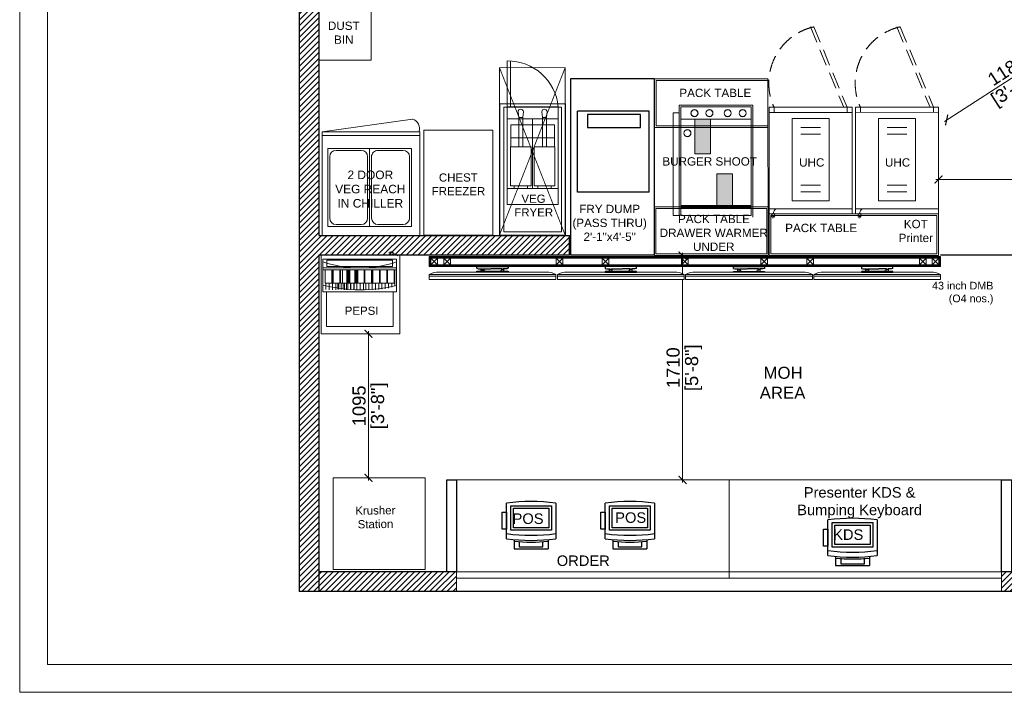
# Model space of a CAD drawing. Header units: millimetres. Extents: x -39166 to 36719, y -31650 to 11510.
# Tile 2 of 38: x -19759 to -12261, y -28951 to -23826. Entities that reach past the tile are written whole.
import ezdxf

# ---------------------------------------------------------------- set-up
doc = ezdxf.new("R2010")
doc.units = ezdxf.units.MM
doc.header["$LTSCALE"] = 500
doc.header["$MEASUREMENT"] = 0
doc.header["$PDMODE"] = 35
doc.header["$PDSIZE"] = -9
for name, pattern in [('CONTINOUS', [0]), ('DASHED2', [0.375, 0.25, -0.125]), ('DOT2', [0.125, 0, -0.125]), ('HIDDEN', [0.375, 0.25, -0.125])]:
    doc.linetypes.add(name, pattern=pattern)
for name, color, linetype, lineweight in [('01_TEXT', 7, 'Continuous', 5), ('02_EQUIPMENT', 124, 'Continuous', 0), ('02_EQUIPMENT-TEXT', 7, 'Continuous', 0), ('02_EQUIPMENT-VEG', 106, 'Continuous', 0), ('A - TEXT', 7, 'Continuous', 13), ('A Counter', 7, 'Continuous', 5), ('DIM', 7, 'Continuous', 9), ('dmb', 251, 'CONTINOUS', 5), ('equipment', 124, 'Continuous', 0), ('Equipment Name', 7, 'Continuous', 5), ('TEXT', 7, 'Continuous', 9), ('TEXT-1', 7, 'Continuous', 5)]:
    doc.layers.add(name, color=color, linetype=linetype, lineweight=lineweight)
for name, color, linetype in [('elec fc text', 7, 'Continuous'), ('FINISHES', 5, 'Continuous'), ('VEG HOOD', 96, 'Continuous')]:
    doc.layers.add(name, color=color, linetype=linetype)
doc.styles.add('ARIAL', font='arial.ttf')
doc.styles.add('DIM_75', font='arial.ttf', dxfattribs={"height": 4.5})
doc.styles.get("Standard").update_dxf_attribs({"font": 'arial.ttf', "height": 100})
doc.dimstyles.new('FT-Mts', dxfattribs={"dimscale": 10, "dimtxt": 20, "dimasz": 6, "dimexe": 5, "dimexo": 5, "dimgap": 2, "dimtad": 0, "dimtoh": 1, "dimdec": 0, "dimzin": 9, "dimdsep": 46, "dimtxsty": 'Standard', "dimblk": 'ARCHTICK', "dimcen": 5, "dimdle": 2, "dimclrd": 256, "dimclre": 253, "dimclrt": 6, "dimadec": 0, "dimazin": 2, "dimtfac": 1, "dimtdec": 0, "dimtofl": 0, "dimtmove": 0, "dimatfit": 3, "dimfxl": 0, "dimtolj": 1, "dimtzin": 0, "dimlwd": -1, "dimlwe": 0, "dimarcsym": 0})

# ---------------------------------------------------------------- blocks, each defined once
blk = doc.blocks.new('VEG FRYER')
for p, q in [((-17.78, 39.11), (-17.78, 53.04)), ((-16.78, 39.11), (-16.78, 53.04)), ((-17.78, 9.26), (-17.78, 39.11)), ((-17.78, 39.11), (-2.23, 39.11)), ((-2.23, 39.11), (-2.23, 9.26)), ((-1.23, 38.96), (-18.77, 38.96)), ((-18.77, 38.96), (-18.77, 1)), ((-17.93, 38.96), (-17.93, 38.96)), ((-14.43, 37.55), (-14.22, 35.89)), ((-12.82, 37.55), (-13.03, 35.89)), ((-7.22, 37.55), (-7, 35.89)), ((-5.6, 37.55), (-5.82, 35.89)), ((-1.23, 1), (-1.23, 38.96)), ((-2.23, 35.37), (-17.78, 35.37)), ((-16.66, 33.63), (-3.35, 33.63)), ((-16.66, 33.63), (-16.66, 26.91)), ((-14.22, 26.91), (-14.22, 35.89)), ((-14.22, 35.82), (-13.03, 35.82)), ((-13.03, 26.91), (-13.03, 35.89)), ((-10, 14.22), (-10, 35.37)), ((-7, 26.91), (-7, 35.89)), ((-7, 35.82), (-5.82, 35.82)), ((-5.82, 26.91), (-5.82, 35.89)), ((-3.35, 33.63), (-3.35, 26.91)), ((-16.66, 29.65), (-3.35, 29.65)), ((-10.48, 26.91), (-16.74, 26.91)), ((-16.74, 26.91), (-16.74, 14.97)), ((-10.48, 26.91), (-10.48, 14.97)), ((-3.27, 26.91), (-9.52, 26.91)), ((-9.52, 26.91), (-9.52, 14.97)), ((-3.27, 26.91), (-3.27, 14.97)), ((-2.23, 14.22), (-17.78, 14.22)), ((-10.48, 14.97), (-16.74, 14.97)), ((-15.6, 14.22), (-15.6, 14.97)), ((-11.62, 14.22), (-15.6, 14.22)), ((-11.62, 14.22), (-11.62, 14.97)), ((-3.27, 14.97), (-9.52, 14.97)), ((-8.38, 14.22), (-8.38, 14.97)), ((-4.4, 14.22), (-8.38, 14.22)), ((-4.4, 14.22), (-4.4, 14.97)), ((-17.93, 9.26), (-17.93, 9.26)), ((-2.23, 9.26), (-17.78, 9.26)), ((-18.77, 1), (-1.23, 1))]:
    blk.add_line(p, q)
blk.add_lwpolyline([(-20, 0), (0, 0), (0, 40), (-20, 40)], close=True)
for centre, radius, start, end in [((-17.55, 37.65), 15.4, 5.4381, 90.8412), ((-13.63, 37.55), 0.808, 0, 180), ((-6.41, 37.55), 0.808, 0, 180)]:
    blk.add_arc(centre, radius, start, end)
at = {"layer": '02_EQUIPMENT-TEXT', "insert": (-22.36, 12.32), "char_height": 2.5, "width": 25.0146, "attachment_point": 1}
blk.add_mtext('{\\W9.209687; }VEG\\P{\\W6.961005; }FRYER', dxfattribs=at)
blk = doc.blocks.new('CHEST FREEZER')
blk.add_lwpolyline([(-21, 32), (0, 32), (0, 0), (-21, 0)], close=True)
at = {"layer": '02_EQUIPMENT-TEXT', "insert": (-23.13, 18.82), "char_height": 2.5, "width": 25.0146, "attachment_point": 1}
blk.add_mtext('{\\W6.916189; }CHEST\\P{\\W4.661356; }FREEZER', dxfattribs=at)
blk = doc.blocks.new('VEG IN CHILLER')
for p, q in [((-29.77, 0), (0, 0)), ((-29.77, -30.46), (-29.77, 0)), ((0, 0), (0, -30.46)), ((-14.48, -2.75), (-27.23, -2.75)), ((-27.23, -2.75), (-27.23, -26.53)), ((-1.73, -2.75), (-14.48, -2.75)), ((-14.48, -2.75), (-14.48, -26.53)), ((-14.48, -26.53), (-14.48, -2.75)), ((-1.73, -26.53), (-1.73, -2.75)), ((-26.64, -5.3), (-26.64, -23.98)), ((-17.03, -3.33), (-24.68, -3.33)), ((-15.07, -23.98), (-15.07, -5.3)), ((-13.89, -5.3), (-13.89, -23.98)), ((-4.28, -3.33), (-11.93, -3.33)), ((-2.32, -23.98), (-2.32, -5.3)), ((-27.23, -26.53), (-14.48, -26.53)), ((-24.68, -25.95), (-17.03, -25.95)), ((-14.48, -26.53), (-1.73, -26.53)), ((-11.93, -25.95), (-4.28, -25.95)), ((-29.77, -30.46), (0, -30.46)), ((-29.77, -31.59), (-29.77, -30.46)), ((0, -30.46), (-29.77, -30.46)), ((0, -31.59), (-29.77, -31.59)), ((-27.6, -35.43), (0, -31.59)), ((0, -30.46), (0, -31.59))]:
    blk.add_line(p, q)
for centre, radius, start, end in [((-24.68, -5.3), 1.96, 90, 180), ((-17.03, -5.3), 1.96, 0, 90), ((-11.93, -5.3), 1.96, 90, 180), ((-4.28, -5.3), 1.96, 0, 90), ((-24.68, -23.98), 1.96, 180, 270), ((-17.03, -23.98), 1.96, 270, 0), ((-11.93, -23.98), 1.96, 180, 270), ((-4.28, -23.98), 1.96, 270, 360), ((-26.82, -32.67), 2.87, 157.912, 254.1011)]:
    blk.add_arc(centre, radius, start, end)
blk = doc.blocks.new('*U33')
at = {"color": 0, "linetype": 'HIDDEN', "lineweight": -2, "ltscale": 0.05, "const_width": 0.25, "elevation": 0}
blk.add_lwpolyline([(125.13, -0.13), (105.13, -0.13), (105.13, 50.9), (125.13, 50.9)], close=True, dxfattribs=at)
for points in [[(105.13, 50.9), (125.13, -0.1)], [(105.13, -0.1), (125.13, 50.9)]]:
    blk.add_lwpolyline(points, dxfattribs=at)
blk = doc.blocks.new('pos')
for p, q in [((26820.77, -5572.86), (26831.27, -5572.86)), ((26831.54, -5575.11), (26834.22, -5575.11)), ((26834.22, -5585.11), (26834.22, -5575.11)), ((26831.54, -5585.11), (26834.22, -5585.11)), ((26831.27, -5587.36), (26820.77, -5587.36)), ((26823.48, -5587.36), (26820.77, -5587.36)), ((26823.48, -5588.66), (26823.48, -5587.36)), ((26828.48, -5588.66), (26823.48, -5588.66)), ((26828.48, -5587.36), (26828.48, -5588.66))]:
    blk.add_line(p, q)
for points in [[(26828.77, -5574.11), (26828.77, -5586.11), (26821.52, -5586.11), (26821.52, -5574.11)], [(26828.02, -5574.86), (26828.02, -5585.36), (26822.27, -5585.36), (26822.27, -5574.86)], [(26828.48, -5587.36), (26828.48, -5588.66), (26823.48, -5588.66), (26823.48, -5587.36)]]:
    blk.add_lwpolyline(points, close=True)
blk.add_lwpolyline([(26832.08, -5583.61), (26833.72, -5583.61), (26833.72, -5576.61), (26832.08, -5576.61)])
for centre, radius, start, end in [((26873.09, -5580.11), 52.81, 172.1096, 187.8904), ((26777.46, -5580.11), 52.81, 352.1096, 7.8904), ((26778.96, -5580.11), 52.81, 352.1096, 7.8904), ((26778.96, -5580.11), 53.31, 354.6185, 5.3815)]:
    blk.add_arc(centre, radius, start, end)
blk = doc.blocks.new('Hot Hold')
for p, q in [((0, -802.7), (0, 0)), ((0, 0), (625.7, 0)), ((583.1, 17.5), (606.8, 15)), ((587.2, 17.1), (588.3, 27.1)), ((595.4, 16.2), (597.2, 34.2)), ((603.5, 15.4), (604.6, 25.5)), ((625.7, -802.7), (625.7, 0)), ((0, -37.9), (625.7, -37.9)), ((173.8, -98), (173.8, -717.4)), ((451.9, -98), (173.8, -98)), ((451.9, -98), (451.9, -717.4)), ((386.7, -165.1), (238.6, -165.1)), ((386.7, -215.6), (238.6, -215.6)), ((386.7, -599.7), (238.6, -599.7)), ((386.7, -650.2), (238.6, -650.2)), ((451.9, -717.4), (173.8, -717.4)), ((0, -764.8), (625.7, -764.8)), ((0, -802.7), (625.7, -802.7)), ((37.9, -802.7), (37.9, -764.8)), ((587.8, -764.8), (587.8, -802.7))]:
    blk.add_line(p, q)
at = {"linetype": 'HIDDEN'}
for p, q in [((287.9, -1409.4), (37.9, -802.7)), ((313.2, -1409.4), (63.2, -802.7))]:
    blk.add_line(p, q, dxfattribs=at)
blk.add_lwpolyline([(606.8, 15, -0.063324), (605.1, 7.6, -0.07639), (602, 2, -0.107132), (597.4, -1.9, -0.14755), (593, -2.7, -0.14755), (588.9, -1, -0.107132), (585.2, 3.7, -0.07639), (583.3, 9.8, -0.063324), (583.1, 17.5, -0.063324)], format="xyb")
blk.add_arc((548.5, -2.3), 44.5, 306.85202, 359.44171)
blk.add_arc((191.3, -984.2), 436.1, 282.79907, 24.60157, dxfattribs=at)
blk = doc.blocks.new('A$C331E6D67')
at = {"linetype": 'DASHED2', "lineweight": 25}
for p, q in [((1.47, 18.92, 0), (1.47, 43.15, 0)), ((1.47, 43.15, 0), (22.92, 43.15, 0)), ((22.92, 18.92, 0), (22.92, 43.15, 0)), ((1.47, 18.92, 0), (22.92, 18.92, 0))]:
    blk.add_line(p, q, dxfattribs=at)
at = {"linetype": 'Continuous', "lineweight": 25, "elevation": 0}
blk.add_lwpolyline([(25, 53), (0, 53), (0, 0), (25, 0)], close=True, dxfattribs=at)
at = {"linetype": 'DASHED2', "lineweight": 25, "elevation": 0}
blk.add_lwpolyline([(19.99, 42.22), (19.99, 38.25), (4.1, 38.25), (4.1, 42.22)], close=True, dxfattribs=at)
blk = doc.blocks.new('BURGER SHOOT')
h = blk.add_hatch(color=5)
h.dxf.hatch_style = 1
h.paths.add_polyline_path([(-21.91, 40.92), (-17.21, 40.92), (-17.21, 30.54), (-21.91, 30.54)])
h = blk.add_hatch(color=5)
h.dxf.hatch_style = 1
h.paths.add_polyline_path([(-15.31, 24.52), (-10.61, 24.52), (-10.61, 14.15), (-15.31, 14.15)])
for p, q in [((-33.52, 38.94), (-33.52, 52.5)), ((-33.52, 52.5), (0.02, 52.5)), ((-26.59, 45.06), (-4.59, 45.06)), ((-26.59, 45.06), (-26.59, 11.99)), ((-26.14, 44.61), (-5.05, 44.61)), ((-26.14, 44.61), (-26.14, 11.97)), ((-5.05, 44.61), (-5.05, 11.97)), ((-4.59, 45.06), (-4.59, 11.51)), ((-28.48, 11.99), (-28.48, 42.81)), ((-28.48, 42.81), (-26.59, 42.81)), ((0.02, 38.44), (-34, 38.44)), ((0.02, 38.94), (-33.52, 38.94)), ((-26.14, 40.92), (-5.05, 40.92)), ((-21.91, 40.92), (-17.21, 40.92)), ((-21.91, 30.54), (-21.91, 40.92)), ((-17.21, 40.92), (-17.21, 30.54)), ((-17.21, 30.54), (-21.91, 30.54)), ((-15.31, 24.52), (-10.61, 24.52)), ((-15.31, 14.15), (-15.31, 24.52)), ((-10.61, 24.52), (-10.61, 14.15)), ((-26.14, 15.04), (-5.05, 15.04)), ((0.02, 14.56), (-34.02, 14.56)), ((-0.39, 14.06), (-33.61, 14.06)), ((-33.61, 14.06), (-33.61, 0.5)), ((-26.59, 11.99), (-28.48, 11.99)), ((-26.14, 14.71), (-5.05, 14.71)), ((-26.14, 14.25), (-5.05, 14.25)), ((-26.14, 14.06), (-5.05, 14.06)), ((-26.14, 11.97), (-5.05, 11.97)), ((-10.61, 14.15), (-15.31, 14.15)), ((-0.39, 14.06), (-0.39, 0.5)), ((-33.61, 0.5), (-0.39, 0.5))]:
    blk.add_line(p, q)
blk.add_lwpolyline([(-34, 53), (0, 53), (0, 0), (-34, 0)], close=True)
for centre, radius in [((-22.05, 42.71), 1.07), ((-22.05, 42.71), 1.03), ((-17.56, 42.71), 1.07), ((-17.56, 42.71), 1.03), ((-12.08, 42.71), 1.07), ((-12.08, 42.71), 1.03), ((-7.59, 42.71), 1.07), ((-7.59, 42.71), 1.03), ((-24.16, 36.71), 1.07), ((-24.16, 36.71), 1.03)]:
    blk.add_circle(centre, radius)
at = {"layer": '02_EQUIPMENT-TEXT', "char_height": 2.5, "attachment_point": 1}
for s, insert, width in [('{\\W1.66277; }     PACK TABLE', (-33.03, 50.02), 29.4358), ('{\\W0.105652; } BURGER SHOOT', (-32.75, 29.47), 29.4358), ('{\\W8.473005; }PACK TABLE\\P{\\W2.805166; }DRAWER WARMER\\P{\\W6.55241;  }UNDER', (-35.19, 12.21), 37.531)]:
    blk.add_mtext(s, dxfattribs=dict(at, insert=insert, width=width))
blk = doc.blocks.new('PEPSI')
at = {"layer": '02_EQUIPMENT'}
for p, q in [((-2.79, 24.59), (-3.49, 24.67)), ((-2.82, 24.27), (-3.21, 24.31)), ((-2.75, 24.91), (-3.15, 24.95)), ((-2.84, 24.11), (-2.74, 25.04)), ((-23.42, 22.81), (-0.99, 22.81)), ((-23.42, 22.81), (-23.42, 12.83)), ((-2.2, 22.52), (-22.2, 22.52)), ((-22.2, 20.54), (-22.2, 22.52)), ((-2.2, 20.54), (-2.2, 22.52)), ((-0.99, 22.81), (-0.99, 12.83)), ((-0.99, 20.11), (-23.42, 20.11)), ((-0.99, 19.51), (-23.42, 19.51)), ((-23.42, 19.51), (-0.99, 19.51)), ((-22.73, 15.42), (-22.73, 19.51)), ((-22.2, 20.54), (-2.2, 20.54)), ((-20.75, 15.42), (-20.75, 19.51)), ((-20.53, 13.44), (-20.53, 19.51)), ((-20.31, 15.42), (-20.31, 19.51)), ((-18.33, 15.42), (-18.33, 19.51)), ((-18.09, 15.42), (-18.09, 19.51)), ((-17.47, 15.42), (-17.47, 19.51)), ((-16.11, 15.42), (-16.11, 19.51)), ((-15.89, 13.44), (-15.89, 19.51)), ((-15.67, 15.42), (-15.67, 19.51)), ((-15.49, 15.42), (-15.49, 19.51)), ((-15.27, 15.42), (-15.27, 19.51)), ((-13.69, 15.42), (-13.69, 19.51)), ((-13.45, 15.42), (-13.45, 19.51)), ((-13.29, 15.42), (-13.29, 19.51)), ((-13.07, 13.44), (-13.07, 19.51)), ((-12.85, 15.42), (-12.85, 19.51)), ((-10.87, 15.42), (-10.87, 19.51)), ((-10.63, 15.42), (-10.63, 19.51)), ((-8.65, 15.42), (-8.65, 19.51)), ((-8.43, 13.44), (-8.43, 19.51)), ((-8.21, 15.42), (-8.21, 19.51)), ((-6.23, 15.42), (-6.23, 19.51)), ((-5.99, 15.42), (-5.99, 19.51)), ((-4.01, 15.42), (-4.01, 19.51)), ((-3.73, 15.42), (-3.73, 19.51)), ((-1.75, 19.51), (-1.75, 15.42)), ((-1.49, 14.54), (-1.49, 19.51)), ((-1.49, 14.54), (-1.49, 19.51)), ((-22.73, 15.42), (-20.75, 15.42)), ((-22.51, 13.55), (-22.51, 15.42)), ((-21.52, 13.47), (-21.52, 15.42)), ((-18.33, 15.42), (-20.31, 15.42)), ((-19.54, 13.45), (-19.54, 15.42)), ((-18.92, 13.62), (-18.92, 15.42)), ((-18.92, 13.93), (-18.92, 15.42)), ((-18.55, 13.51), (-18.55, 15.42)), ((-18.09, 15.42), (-16.11, 15.42)), ((-17.87, 13.55), (-17.87, 15.42)), ((-17.47, 15.42), (-15.49, 15.42)), ((-17.47, 15.42), (-13.45, 15.42)), ((-17.25, 13.55), (-17.25, 15.42)), ((-16.88, 13.47), (-16.88, 15.42)), ((-16.26, 13.47), (-16.26, 15.42)), ((-13.69, 15.42), (-15.67, 15.42)), ((-15.27, 15.42), (-13.29, 15.42)), ((-15.05, 13.55), (-15.05, 15.42)), ((-14.9, 13.45), (-14.9, 15.42)), ((-14.06, 13.47), (-14.06, 15.42)), ((-13.91, 13.51), (-13.91, 15.42)), ((-10.87, 15.42), (-12.85, 15.42)), ((-12.08, 13.45), (-12.08, 15.42)), ((-11.08, 13.51), (-11.08, 15.42)), ((-10.63, 15.42), (-8.65, 15.42)), ((-10.41, 13.55), (-10.41, 15.42)), ((-9.42, 13.47), (-9.42, 15.42)), ((-6.23, 15.42), (-8.21, 15.42)), ((-7.44, 13.45), (-7.44, 15.42)), ((-6.45, 13.51), (-6.45, 15.42)), ((-4.01, 15.42), (-5.99, 15.42)), ((-5.45, 13.62), (-5.45, 15.42)), ((-5.45, 13.93), (-5.45, 15.42)), ((-4.46, 13.77), (-4.46, 15.42)), ((-1.75, 15.42), (-3.73, 15.42)), ((-3.47, 13.98), (-3.47, 15.42)), ((-2.48, 14.23), (-2.48, 15.42)), ((-0.99, 12.83), (-23.42, 12.83)), ((-22.34, 12.83), (-22.34, 2.23)), ((-2.06, 12.83), (-2.06, 2.23)), ((-2.06, 2.23), (-22.34, 2.23))]:
    blk.add_line(p, q, dxfattribs=at)
blk.add_lwpolyline([(0, 0), (-24, 0), (-24, 24), (0, 24)], close=True, dxfattribs=at)
for centre, radius, start, end in [((-2.71, 25.3), 1.2, 264.0542, 278.5476), ((-2.86, 23.85), 1.2, 69.5608, 84.0542), ((-2.66, 24.94), 0.825, 278.5476, 296.0209), ((-2.73, 24.2), 0.825, 52.0875, 69.5608), ((-2.54, 24.7), 0.557, 296.0209, 320.4804), ((-2.57, 24.41), 0.557, 27.628, 52.0875), ((-2.34, 24.53), 0.3, 320.4804, 354.0542), ((-2.34, 24.53), 0.3, 354.0542, 27.628), ((-2.06, 22.75), 1.75, 36.852, 89.4417), ((-12.2, 55.38), 35.28, 251.4696, 288.5304), ((-11.92, 60.92), 47.48, 255.9949, 283.3128)]:
    blk.add_arc(centre, radius, start, end, dxfattribs=at)
at = {"layer": '02_EQUIPMENT-TEXT', "insert": (-24.44, 8.32, 0), "char_height": 2.5, "width": 25.0146, "attachment_point": 1}
blk.add_mtext('{\\W7.888949; }PEPSI', dxfattribs=at)
blk = doc.blocks.new('_ArchTick')
at = {"color": 0, "linetype": 'ByBlock', "const_width": 0.15}
blk.add_lwpolyline([(-0.5, -0.5), (0.5, 0.5)], dxfattribs=at)
blk = doc.blocks.new('*D126')
at = {"layer": 'DEFPOINTS', "color": 0}
for p in [(-11069.6, -24947.8), (-12762.5, -25002.6, 0), (-11069.6, -25043.4)]:
    blk.add_point(p, dxfattribs=at)
at = {"layer": 'DIM'}
blk.add_line((-12782.5, -25043.4), (-11049.6, -25043.4), dxfattribs=at)
at = {"layer": 'DIM', "color": 253, "linetype": 'DOT2', "lineweight": 0}
for p, q in [((-11069.6, -24997.8), (-11069.6, -25093.4)), ((-12762.5, -25052.6), (-12762.5, -25093.4))]:
    blk.add_line(p, q, dxfattribs=at)
at = {"layer": 'DIM', "xscale": 60, "yscale": 60, "zscale": 60, "rotation": 180}
blk.add_blockref('_ArchTick', (-12762.5, -25043.4), dxfattribs=at)
at = {"layer": 'DIM', "xscale": 60, "yscale": 60, "zscale": 60}
blk.add_blockref('_ArchTick', (-11069.6, -25043.4), dxfattribs=at)
at = {"layer": 'DIM', "color": 0, "char_height": 100, "attachment_point": 5}
for s, insert in [('\\A1;1695', (-11916, -24972.3)), ('\\A1;[5\'-8"]', (-11916, -25127.5))]:
    blk.add_mtext(s, dxfattribs=dict(at, insert=insert))
blk = doc.blocks.new('*D127')
at = {"layer": 'DEFPOINTS', "color": 0}
for p in [(-14677, -25623.1, 0), (-14711.5, -27333.1), (-14677, -27333.1)]:
    blk.add_point(p, dxfattribs=at)
at = {"layer": 'DIM', "color": 253, "linetype": 'DOT2', "lineweight": 0}
for p, q in [((-14727, -25623.1), (-14761.5, -25623.1)), ((-14727, -27333.1), (-14761.5, -27333.1))]:
    blk.add_line(p, q, dxfattribs=at)
at = {"layer": 'DIM'}
blk.add_line((-14711.5, -25603.1), (-14711.5, -27353.1), dxfattribs=at)
at = {"layer": 'DIM', "xscale": 60, "yscale": 60, "zscale": 60}
for p, rotation in [((-14711.5, -25623.1), 90), ((-14711.5, -27333.1), 270)]:
    blk.add_blockref('_ArchTick', p, dxfattribs=dict(at, rotation=rotation))
at = {"layer": 'DIM', "color": 0, "char_height": 100, "attachment_point": 5, "rotation": 90}
for s, insert in [('\\A1;[5\'-8"]', (-14627.4, -26478.1)), ('\\A1;1710', (-14782.6, -26478.1))]:
    blk.add_mtext(s, dxfattribs=dict(at, insert=insert))
blk = doc.blocks.new('fnn')
blk.add_wipeout([(91721.24, -84295.82), (91730.62, -84295.82), (91730.62, -84296.35), (91730.2, -84296.47), (91729.21, -84296.47), (91729.21, -84296.55), (91729.23, -84296.57), (91729.23, -84296.5), (91729.31, -84296.5), (91729.31, -84297.25), (91730.62, -84297.25), (91730.62, -84297.53), (91742, -84297.53), (91742.27, -84297.51), (91742.49, -84297.51), (91742.86, -84297.52), (91743.09, -84297.55), (91743.4, -84297.6), (91743.87, -84297.73), (91744.35, -84297.92), (91744.74, -84298.12), (91744.93, -84298.24), (91744.93, -84299.71), (91706.93, -84299.71), (91706.93, -84298.24), (91707.21, -84298.07), (91707.5, -84297.92), (91707.67, -84297.85), (91708.06, -84297.71), (91708.26, -84297.65), (91708.63, -84297.57), (91708.89, -84297.53), (91709.14, -84297.51), (91709.37, -84297.51), (91709.71, -84297.52), (91709.86, -84297.53), (91721.24, -84297.53), (91721.24, -84297.25), (91722.55, -84297.25), (91722.55, -84296.5), (91722.65, -84296.5), (91722.65, -84296.47), (91721.66, -84296.47), (91721.24, -84296.35)])
at = {"layer": 'dmb', "color": 0, "lineweight": 30}
for p, q in [((91730.62, -84295.82), (91721.24, -84295.82)), ((91721.24, -84295.82), (91721.24, -84296.35)), ((91730.62, -84296.35), (91730.62, -84295.82))]:
    blk.add_line(p, q, dxfattribs=at)
at = {"layer": 'dmb', "color": 0}
blk.add_line((91709.86, -84297.53), (91742, -84297.53), dxfattribs=at)
at = {"layer": 'dmb', "color": 0, "lineweight": 30}
for points in [[(91721.24, -84296.35), (91721.66, -84296.47), (91722.65, -84296.47), (91722.65, -84296.55), (91722.77, -84296.55), (91722.77, -84296.6), (91722.65, -84296.6), (91722.65, -84296.67), (91723.12, -84296.67), (91723.12, -84296.6), (91723.03, -84296.6), (91723.03, -84296.55), (91723.12, -84296.55), (91723.12, -84296.47), (91726.38, -84296.47)], [(91722.55, -84297.25), (91722.55, -84296.5), (91722.63, -84296.5), (91722.63, -84296.57), (91722.76, -84296.57), (91722.76, -84296.59), (91722.63, -84296.59), (91722.63, -84296.68), (91723.14, -84296.68), (91723.14, -84296.6), (91723.04, -84296.6), (91723.04, -84296.56), (91723.14, -84296.56), (91723.14, -84296.48), (91723.29, -84296.48), (91723.29, -84297.16), (91723.7, -84297.16), (91723.7, -84297.25), (91722.55, -84297.25)], [(91730.62, -84296.35), (91730.2, -84296.47), (91729.21, -84296.47), (91729.21, -84296.55), (91729.09, -84296.55), (91729.09, -84296.6), (91729.21, -84296.6), (91729.21, -84296.67), (91728.75, -84296.67), (91728.75, -84296.6), (91728.83, -84296.6), (91728.83, -84296.55), (91728.75, -84296.55), (91728.75, -84296.47), (91726.46, -84296.47)], [(91729.31, -84297.25), (91729.31, -84296.5), (91729.23, -84296.5), (91729.23, -84296.57), (91729.1, -84296.57), (91729.1, -84296.59), (91729.23, -84296.59), (91729.23, -84296.68), (91728.73, -84296.68), (91728.73, -84296.6), (91728.82, -84296.6), (91728.82, -84296.56), (91728.73, -84296.56), (91728.73, -84296.48), (91728.57, -84296.48), (91728.57, -84297.16), (91728.16, -84297.16), (91728.16, -84297.25), (91729.31, -84297.25)]]:
    blk.add_lwpolyline(points, dxfattribs=at)
at = {"layer": 'dmb', "color": 0}
for points in [[(91706.93, -84298.24), (91744.93, -84298.24), (91744.93, -84298.73), (91706.93, -84298.73)], [(91744.93, -84298.73), (91744.93, -84299.71), (91706.93, -84299.71), (91706.93, -84298.73)]]:
    blk.add_lwpolyline(points, close=True, dxfattribs=at)
at = {"layer": 'dmb', "color": 0, "lineweight": 30}
blk.add_lwpolyline([(91721.24, -84297.53), (91730.62, -84297.53), (91730.62, -84297.25), (91721.24, -84297.25)], close=True, dxfattribs=at)
at = {"layer": 'dmb', "color": 0}
for centre, start, end in [((91709.37, -84301.92), 83.6436, 123.5886), ((91742.49, -84301.92), 56.4114, 96.3564)]:
    blk.add_arc(centre, 4.42, start, end, dxfattribs=at)
blk = doc.blocks.new('dmbbbb1111')
at = {"layer": 'dmb'}
h = blk.add_hatch(dxfattribs=at)
h.set_pattern_fill('ANSI31', color=256, angle=90)
h.set_pattern_definition([(135, (10819.77598, 42650.71772), (-0.08838834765, -0.08838834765), [])])
h.paths.add_polyline_path([(81423.79, 27951.55), (81423.79, 27953.55), (81271.48, 27953.55), (81271.48, 27951.55)], flags=16)
h.paths.add_polyline_path([(81424.29, 27951.05), (81424.29, 27954.05), (81270.98, 27954.05), (81270.98, 27951.05)])
at = {"layer": 'dmb', "elevation": 0}
for points in [[(81348.64, 27953.55), (81346.64, 27953.55), (81346.64, 27951.55), (81348.64, 27951.55)], [(81386.21, 27953.55), (81384.21, 27953.55), (81384.21, 27951.55), (81386.21, 27951.55)], [(81423.79, 27953.55), (81421.79, 27953.55), (81421.79, 27951.55), (81423.79, 27951.55)]]:
    blk.add_lwpolyline(points, close=True, dxfattribs=at)
for points in [[(81346.64, 27953.55), (81348.64, 27951.55)], [(81348.64, 27953.55), (81346.64, 27951.55)], [(81384.21, 27953.55), (81386.21, 27951.55)], [(81386.21, 27953.55), (81384.21, 27951.55)], [(81421.79, 27953.55), (81423.79, 27951.55)], [(81423.79, 27953.55), (81421.79, 27951.55)]]:
    blk.add_lwpolyline(points, dxfattribs=at)
at = {"layer": 'dmb', "xscale": -1}
blk.add_blockref('fnn', (173015.91, 112246.87, 0), dxfattribs=at)
at = {"layer": 'dmb', "elevation": 0}
for points in [[(81424.29, 27951.05), (81424.29, 27954.05), (81270.98, 27954.05), (81270.98, 27951.05)], [(81423.79, 27951.55), (81423.79, 27953.55), (81271.48, 27953.55), (81271.48, 27951.55)], [(81271.48, 27953.55), (81273.48, 27953.55), (81273.48, 27951.55), (81271.48, 27951.55)], [(81275.33, 27953.55), (81277.33, 27953.55), (81277.33, 27951.55), (81275.33, 27951.55)], [(81311.06, 27953.55), (81309.06, 27953.55), (81309.06, 27951.55), (81311.06, 27951.55)]]:
    blk.add_lwpolyline(points, close=True, dxfattribs=at)
for points in [[(81273.48, 27953.55), (81271.48, 27951.55)], [(81271.48, 27953.55), (81273.48, 27951.55)], [(81277.33, 27953.55), (81275.33, 27951.55)], [(81275.33, 27953.55), (81277.33, 27951.55)], [(81309.06, 27953.55), (81311.06, 27951.55)], [(81311.06, 27953.55), (81309.06, 27951.55)]]:
    blk.add_lwpolyline(points, dxfattribs=at)
at = {"layer": 'dmb'}
blk.add_blockref('fnn', (-10397.51, 112246.87, 0), dxfattribs=at)
at = {"layer": 'dmb', "elevation": 0}
blk.add_lwpolyline([(81324.87, 27953.55), (81322.87, 27953.55), (81322.87, 27951.55), (81324.87, 27951.55)], close=True, dxfattribs=at)
for points in [[(81322.87, 27953.55), (81324.87, 27951.55)], [(81324.87, 27953.55), (81322.87, 27951.55)]]:
    blk.add_lwpolyline(points, dxfattribs=at)
at = {"layer": 'dmb', "xscale": -1}
blk.add_blockref('fnn', (173092.79, 112246.87, 0), dxfattribs=at)
at = {"layer": 'dmb', "elevation": 0}
blk.add_lwpolyline([(81372.41, 27953.55), (81370.41, 27953.55), (81370.41, 27951.55), (81372.41, 27951.55)], close=True, dxfattribs=at)
for points in [[(81370.41, 27953.55), (81372.41, 27951.55)], [(81372.41, 27953.55), (81370.41, 27951.55)]]:
    blk.add_lwpolyline(points, dxfattribs=at)
at = {"layer": 'dmb'}
blk.add_blockref('fnn', (-10320.64, 112246.87, 0), dxfattribs=at)
at = {"layer": 'dmb', "elevation": 0}
blk.add_lwpolyline([(81419.95, 27953.55), (81417.95, 27953.55), (81417.95, 27951.55), (81419.95, 27951.55)], close=True, dxfattribs=at)
for points in [[(81417.95, 27953.55), (81419.95, 27951.55)], [(81419.95, 27953.55), (81417.95, 27951.55)]]:
    blk.add_lwpolyline(points, dxfattribs=at)
at = {"layer": 'TEXT', "insert": (81440.14, 27939.66, 0), "char_height": 2.3, "width": 51.3124, "attachment_point": 9}
blk.add_mtext('43 inch DMB \\P(O4 nos.)', dxfattribs=at)
blk = doc.blocks.new('*D138')
at = {"layer": 'DEFPOINTS', "color": 0}
for p in [(-17164, -26220.6), (-17164, -27316.6), (-17103, -27316.6)]:
    blk.add_point(p, dxfattribs=at)
at = {"layer": 'DIM', "color": 253, "linetype": 'DOT2', "lineweight": 0}
for p, q in [((-17114, -26220.6), (-17053, -26220.6)), ((-17114, -27316.6), (-17053, -27316.6))]:
    blk.add_line(p, q, dxfattribs=at)
at = {"layer": 'DIM'}
blk.add_line((-17103, -26200.6), (-17103, -27336.6), dxfattribs=at)
at = {"layer": 'DIM', "xscale": 60, "yscale": 60, "zscale": 60}
for p, rotation in [((-17103, -26220.6), 90), ((-17103, -27316.6), 270)]:
    blk.add_blockref('_ArchTick', p, dxfattribs=dict(at, rotation=rotation))
at = {"layer": 'DIM', "color": 0, "char_height": 100, "attachment_point": 5, "rotation": 90}
for s, insert in [('\\A1;[3\'-8"]', (-17018.9, -26768.6)), ('\\A1;1095', (-17174.1, -26768.6))]:
    blk.add_mtext(s, dxfattribs=dict(at, insert=insert))
blk = doc.blocks.new('*D139')
at = {"layer": 'DEFPOINTS', "color": 0}
for p in [(-11769.6, -23852.5), (-11707.2, -23949.1), (-12762.5, -24494, 0)]:
    blk.add_point(p, dxfattribs=at)
at = {"layer": 'DIM', "color": 253, "linetype": 'DOT2', "lineweight": 0}
for p, q in [((-11742.5, -23894.5), (-11680.1, -23991.1)), ((-12735.4, -24536), (-12672.9, -24632.6))]:
    blk.add_line(p, q, dxfattribs=at)
at = {"layer": 'DIM'}
blk.add_line((-12716.9, -24601.5), (-11690.4, -23938.2), dxfattribs=at)
at = {"layer": 'DIM', "xscale": 60, "yscale": 60, "zscale": 60}
for p, rotation in [((-11707.2, -23949.1), 32.86793746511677), ((-12700.1, -24590.6), 212.8679374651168)]:
    blk.add_blockref('_ArchTick', p, dxfattribs=dict(at, rotation=rotation))
at = {"layer": 'DIM', "color": 0, "char_height": 100, "attachment_point": 5, "rotation": 32.86794}
for s, insert in [('\\A1;1180', (-12242.2, -24210.2)), ('\\A1;[3\'-11"]', (-12158, -24340.5))]:
    blk.add_mtext(s, dxfattribs=dict(at, insert=insert))

msp = doc.modelspace()

# ---------------------------------------------------------------- hatches: boundary and pattern name
at = {"layer": 'TEXT-1', "ltscale": 0.05}
h = msp.add_hatch(dxfattribs=at)
h.set_pattern_fill('ANSI31', color=251, scale=250)
h.set_pattern_definition([(45, (-16865.5, -26510.11), (-22.09709, 22.09709), [])])
h.paths.add_polyline_path([(-13644.58, -15833.1), (-18994.58, -15833.1), (-18994.58, -21170.6), (-17632.08, -21170.6), (-17632.08, -28183.1), (-9082.08, -28183.1), (-9082.08, -24808.1), (-10919.58, -24808.1), (-10919.58, -20858.1), (-11694.58, -20858.1), (-11694.58, -15833.1), (-12744.58, -15833.1), (-12744.58, -15983.1), (-11844.58, -15983.1), (-11844.58, -21008.1), (-11069.58, -21008.1), (-11069.58, -22283.1), (-11069.58, -22433.1), (-11069.58, -24958.1), (-9232.08, -24958.1), (-9232.08, -27133.1), (-9232.08, -27283.1), (-9232.08, -28033.1), (-12282.08, -28033.1), (-12282.08, -28183.1), (-16432.08, -28183.1), (-16432.08, -28033.1), (-16507.08, -28033.1), (-17482.08, -28033.1), (-17482.08, -25620.6), (-15572.59, -25620.6), (-15572.57, -25470.6), (-17482.08, -25470.6), (-17482.08, -22345.6), (-13032.08, -22345.6), (-13032.08, -22195.6), (-17482.08, -22195.6), (-17482.08, -21020.6), (-18844.58, -21020.6), (-18844.58, -19283.1), (-18844.58, -19133.1), (-18844.58, -15983.1), (-17044.58, -15983.1), (-16894.58, -15983.1), (-13644.58, -15983.1)])

# ---------------------------------------------------------------- linework, layer by layer
for p, q in [((-17632.08, -21170.6), (-17632.08, -28183.1)), ((-17482.08, -22345.6), (-17482.08, -25470.6)), ((-17482.08, -25470.6), (-15572.58, -25470.6)), ((-15572.58, -25470.6), (-15572.58, -25620.6)), ((-15572.58, -25620.6), (-15572.58, -25470.6)), ((-17482.08, -25620.6), (-17482.08, -28183.1)), ((-15572.58, -25620.6), (-17482.08, -25620.6)), ((-16432.08, -28033.1), (-17482.08, -28033.1)), ((-12207.08, -28033.1), (-12282.08, -28033.1)), ((-9082.08, -28183.1), (-17632.08, -28183.1))]:
    msp.add_line(p, q)
at = {"layer": '02_EQUIPMENT'}
msp.add_lwpolyline([(-17371.28, -28016.64), (-16671.28, -28016.64), (-16671.28, -27316.64), (-17371.28, -27316.64)], close=True, dxfattribs=at)
at = {"layer": 'A Counter', "ltscale": 5}
msp.add_line((-12282.08, -28081.1), (-16432.08, -28081.1, 0), dxfattribs=at)
for points in [[(-16432.08, -27333.1), (-12282.08, -27333.1), (-12282.08, -28183.1), (-16432.08, -28183.1)], [(-14357.08, -28081.1), (-12282.08, -28081.1), (-12282.08, -27333.1), (-14357.08, -27333.1)]]:
    msp.add_lwpolyline(points, close=True, dxfattribs=at)
at = {"layer": 'equipment'}
msp.add_lwpolyline([(-17482.09, -24136.11), (-17082.09, -24136.14), (-17082.07, -23736.14), (-17482.07, -23736.11)], close=True, dxfattribs=at)
at = {"layer": 'equipment', "elevation": 0}
for points in [[(-14052.51, -25305.22), (-12762.39, -25305.31), (-12762.41, -25623.03), (-14052.53, -25622.94)], [(-14039.81, -25317.92), (-12775.09, -25318.01), (-12775.11, -25610.33), (-14039.83, -25610.24)]]:
    msp.add_lwpolyline(points, close=True, dxfattribs=at)
at = {"layer": 'FINISHES'}
for points in [[(-16507.58, -27333.1), (-16432.08, -27333.1), (-16432.08, -28033.1), (-16507.58, -28033.1)], [(-12282.08, -27333.1), (-12206.58, -27333.1), (-12206.58, -28033.1), (-12282.08, -28033.1)]]:
    msp.add_lwpolyline(points, close=True, dxfattribs=at)

# ---------------------------------------------------------------- block references
at = {"layer": '02_EQUIPMENT', "xscale": 25, "yscale": 25, "zscale": 25}
msp.add_blockref('PEPSI', (-16864, -26220.6), dxfattribs=at)
at = {"layer": '02_EQUIPMENT-VEG', "xscale": 25, "yscale": 25, "zscale": 25}
for name, p in [('VEG FRYER', (-15602.69, -25467.13)), ('CHEST FREEZER', (-16156.28, -25468.01))]:
    msp.add_blockref(name, p, dxfattribs=at)
at = {"layer": '02_EQUIPMENT-VEG', "xscale": 25, "yscale": 25, "zscale": 25, "rotation": 179.9999999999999}
msp.add_blockref('VEG IN CHILLER', (-17456.57, -25470.6), dxfattribs=at)
at = {"layer": 'elec fc text', "color": 0, "xscale": 25.79476272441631, "yscale": 25.79476272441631, "zscale": 25.79476272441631, "rotation": 270}
for p in [(128073.29, 664325.61), (128825.14, 664325.61), (130520.81, 664197.59)]:
    msp.add_blockref('pos', p, dxfattribs=at)
at = {"layer": 'equipment', "extrusion": (0, 0, -1), "xscale": -1.010616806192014, "yscale": 1.010616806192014, "zscale": -1.010616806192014, "rotation": 179.9961561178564}
for p in [(13420.19, -25305.27, 0), (12762.43, -25305.22, 0)]:
    msp.add_blockref('Hot Hold', p, dxfattribs=at)
at = {"layer": 'equipment', "yscale": 25.4, "zscale": 25.4}
for name, p, xscale, rotation in [('A$C331E6D67', (-14928.08, -25620.55, 0), -25.4, 0.00384388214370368), ('BURGER SHOOT', (-14060.49, -25623.03, 0), 25.4, 0.00384388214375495)]:
    msp.add_blockref(name, p, dxfattribs=dict(at, xscale=xscale, rotation=rotation))
at = {"layer": 'VEG HOOD', "xscale": 25, "yscale": 25, "zscale": 25}
msp.add_blockref('*U33', (-18733.52, -25464.7, 0), dxfattribs=at)

# ---------------------------------------------------------------- texts
at = {"layer": '01_TEXT', "ltscale": 10, "char_height": 80, "attachment_point": 5, "style": 'DIM_75'}
for s, insert, width in [('{\\fArial|b0|i0|c0|p34;Presenter KDS &\\PBumping Keyboard}', (-13362.91, -27506.81), 1295.7769), ('{\\fArial|b0|i0|c0|p34;\\C6;POS}', (-15887.6, -27628.62), 202.9144), ('{\\fArial|b0|i0|c0|p34;\\C6;POS}', (-15106.12, -27620.62), 202.9144), ('{\\fArial|b0|i0|c0|p34;\\C6;KDS}', (-13449.53, -27750.2), 186.7828), ('ORDER', (-15467.33, -27948.96), 902.1669)]:
    msp.add_mtext(s, dxfattribs=dict(at, insert=insert, width=width))
at = {"layer": '02_EQUIPMENT-TEXT', "insert": (-17089, -24976.11), "char_height": 65, "width": 1665.776, "attachment_point": 2, "style": 'ARIAL'}
msp.add_mtext('\\pt195;2 DOOR \\PVEG REACH\\PIN CHILLER', dxfattribs=at)
at = {"layer": '02_EQUIPMENT-TEXT', "insert": (-17051.19, -27533.87), "char_height": 62.472, "width": 878.5961, "attachment_point": 2, "rotation": 0.673394, "style": 'DIM_75'}
msp.add_mtext('Krusher \\PStation\\P', dxfattribs=at)
at = {"layer": 'Equipment Name', "rotation": 359.996156}
for s, insert, char_height, width, attachment_point in [('\\pt63.5;DUST\\PBIN', (-17291.21, -24010.32), 63.5, 253.9853, 8), ('\\pt381;UHC', (-13727.36, -24882.31, 0), 63.5, 893.0555, 2), ('\\pt381;UHC', (-13073.52, -24882.31, 0), 63.5, 893.0555, 2), ('FRY DUMP\\P(PASS THRU)\\P2\'-1"x4\'-5"', (-15266.35, -25236.66, 0), 63.5, 626.8928, 2), ('PACK TABLE', (-13655.91, -25381.31, 0), 63.5, 893.0555, 2), ('KOT\\PPrinter', (-12934.94, -25351.42, 0), 63.5, 893.0555, 2), ('{\\W0.820314; }MOH \\PAREA', (-14123.5, -26714.61), 91.44, 336.4766, 7)]:
    msp.add_mtext(s, dxfattribs=dict(at, insert=insert, char_height=char_height, width=width, attachment_point=attachment_point))

# ---------------------------------------------------------------- dimensions: what is measured, and where the dimension line sits
at = {"layer": 'DIM'}
dim = msp.add_aligned_dim(p1=(-12762.49, -24494.01, 0), p2=(-11769.63, -23852.49), distance=-114.99, dimstyle='FT-Mts', override={"dimtxt": 8, "dimtad": 1, "dimtoh": 0, "dimrnd": 5, "dimpost": '\\X', "dimclrt": 0, "dimfxl": 2}, dxfattribs=at)
dim.commit()
dim.dimension.update_dxf_attribs({"geometry": '*D139', "text_midpoint": (-12203.65, -24269.84)})
dim = msp.add_linear_dim(base=(-11069.58, -25043.37), p1=(-12762.45, -25002.58, 0), p2=(-11069.58, -24947.83), dimstyle='FT-Mts', override={"dimtxt": 8, "dimtad": 1, "dimtoh": 0, "dimrnd": 5, "dimpost": '\\X', "dimclrt": 0, "dimfxl": 2}, dxfattribs=at)
dim.commit()
dim.dimension.update_dxf_attribs({"geometry": '*D126', "text_midpoint": (-11916.02, -25043.37)})
for base, p1, p2, picture, middle in [((-14711.5, -27333.1), (-14677.01, -25623.07, 0), (-14677.01, -27333.1), '*D127', (-14711.5, -26478.08)), ((-17103, -27316.64), (-17164, -26220.6), (-17164, -27316.64), '*D138', (-17103, -26768.62))]:
    dim = msp.add_linear_dim(base=base, p1=p1, p2=p2, angle=90, dimstyle='FT-Mts', override={"dimtxt": 8, "dimtad": 1, "dimtoh": 0, "dimrnd": 5, "dimpost": '\\X', "dimclrt": 0, "dimfxl": 2}, dxfattribs=at)
    dim.commit()
    dim.dimension.update_dxf_attribs({"geometry": picture, "text_midpoint": middle})

# ---------------------------------------------------------------- next in the draw order: block references
at = {"layer": 'dmb', "linetype": 'ByBlock', "xscale": 25.4, "yscale": 25.4, "zscale": 25.4, "rotation": 359.9961561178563}
msp.add_blockref('dmbbbb1111', (-2080970.98, -735525.51, -5.16), dxfattribs=at)

# ---------------------------------------------------------------- next in the draw order: linework, layer by layer
at = {"ltscale": 0.05}
msp.add_line((-11069.58, -25620.6), (-12746.34, -25620.48, -5.16), dxfattribs=at)
at = {"layer": 'A - TEXT', "ltscale": 0.05}
for points in [[(-19759.2, -15151.6), (-8340.68, -15151.6), (-8340.68, -28951.08), (-19759.2, -28951.08)], [(-19547.06, -15363.74), (-8552.82, -15363.74), (-8552.82, -28738.95), (-19547.06, -28738.95)]]:
    msp.add_lwpolyline(points, close=True, dxfattribs=at)
at = {"layer": 'TEXT-1', "ltscale": 0.05}
msp.add_lwpolyline([(-18844.58, -15983.1), (-18844.58, -21020.6), (-17482.08, -21020.6), (-17482.08, -22195.6), (-13032.08, -22195.6), (-13032.08, -22345.6), (-17482.08, -22345.6), (-17482.08, -25470.6), (-15572.58, -25470.6), (-15572.58, -25620.6), (-17482.08, -25620.6), (-17482.08, -28033.1), (-9232.08, -28033.1), (-9232.08, -24958.1), (-11069.58, -24958.1), (-11069.58, -22433.1), (-11869.58, -22433.1), (-11869.58, -22283.1), (-11069.58, -22283.1), (-11069.58, -21008.1), (-11844.58, -21007.1), (-11844.28, -15983.11)], dxfattribs=at)

doc.saveas('drawing.dxf')
